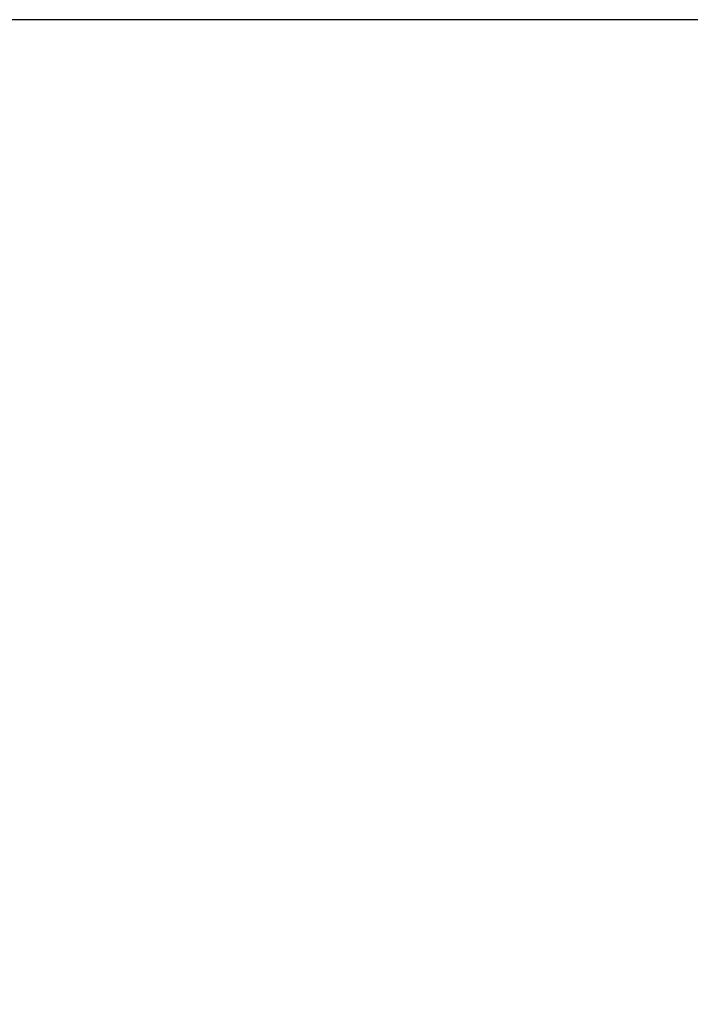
# Model space of a CAD drawing. Header units: millimetres. Extents: x 15 to 2005, y -26 to 622.
# Tile 225 of 256: x 86.69131 to 86.70024, y -11.50627 to -11.49316. Entities that reach past the tile are written whole.
import ezdxf

# ---------------------------------------------------------------- set-up
doc = ezdxf.new("R2010")
doc.units = ezdxf.units.MM

# ---------------------------------------------------------------- blocks, each defined once
blk = doc.blocks.new('SG')
at = {"color": 7, "linetype": 'Continuous'}
blk.add_open_spline([(86.639509, -11.493162), (86.640915, -11.493172), (86.642328, -11.493202), (86.643749, -11.493252), (86.645177, -11.493323), (86.646611, -11.493415), (86.648052, -11.493528), (86.649498, -11.493663), (86.650949, -11.493819), (86.652406, -11.493998), (86.653866, -11.494198), (86.655331, -11.494422), (86.656799, -11.494669), (86.65827, -11.494938), (86.659744, -11.495231), (86.66122, -11.495548), (86.662696, -11.495888), (86.664174, -11.496252), (86.665653, -11.49664), (86.667131, -11.497053), (86.668608, -11.49749), (86.670084, -11.497951), (86.671558, -11.498437), (86.673029, -11.498948), (86.674497, -11.499483), (86.675962, -11.500043), (86.677423, -11.500628), (86.678878, -11.501238), (86.680328, -11.501873), (86.681772, -11.502532), (86.683209, -11.503216), (86.684639, -11.503925), (86.686061, -11.504658), (86.687474, -11.505416), (86.688878, -11.506198), (86.690272, -11.507005), (86.691655, -11.507835), (86.693028, -11.508689), (86.694389, -11.509567), (86.695738, -11.510468), (86.697074, -11.511392), (86.698396, -11.512339), (86.699704, -11.513309), (86.700998, -11.514301), (86.702277, -11.515315), (86.70354, -11.51635), (86.704786, -11.517407), (86.706016, -11.518484), (86.707229, -11.519582), (86.708424, -11.5207), (86.7096, -11.521837), (86.710758, -11.522994), (86.711896, -11.524169), (86.713015, -11.525362), (86.714114, -11.526573), (86.715192, -11.527801), (86.716249, -11.529046), (86.717285, -11.530307), (86.7183, -11.531583), (86.719292, -11.532874), (86.720262, -11.53418), (86.72121, -11.535499), (86.722134, -11.536832), (86.723036, -11.538177), (86.723914, -11.539535), (86.724768, -11.540904), (86.725598, -11.542284), (86.726405, -11.543674), (86.727187, -11.545074), (86.727945, -11.546482), (86.728679, -11.5479), (86.729388, -11.549324), (86.730073, -11.550757), (86.730733, -11.552195), (86.731368, -11.55364), (86.731978, -11.55509), (86.732564, -11.556545), (86.733125, -11.558003), (86.733661, -11.559466), (86.734172, -11.560931), (86.73466, -11.562399), (86.735122, -11.563868), (86.73556, -11.565339), (86.735974, -11.56681), (86.736364, -11.568281), (86.73673, -11.569752), (86.737073, -11.571222), (86.737391, -11.57269), (86.737686, -11.574156), (86.737958, -11.57562), (86.738208, -11.57708), (86.738434, -11.578537), (86.738638, -11.57999), (86.73882, -11.581439), (86.738979, -11.582882), (86.739118, -11.584321), (86.739234, -11.585753), (86.73933, -11.587179), (86.739405, -11.588599), (86.73946, -11.590012), (86.739494, -11.591417)], degree=1, knots=[0, 0, 0.00905, 0.018152, 0.027304, 0.036507, 0.04576, 0.055062, 0.064412, 0.07381, 0.083256, 0.092749, 0.102287, 0.111871, 0.1215, 0.131172, 0.140887, 0.150645, 0.160443, 0.170283, 0.180161, 0.190079, 0.200034, 0.210025, 0.220052, 0.230114, 0.24021, 0.250338, 0.260497, 0.270686, 0.280905, 0.291152, 0.301425, 0.311724, 0.322047, 0.332394, 0.342762, 0.353151, 0.363558, 0.373984, 0.384427, 0.394885, 0.405356, 0.41584, 0.426336, 0.436841, 0.447355, 0.457875, 0.468401, 0.478932, 0.489465, 0.5, 0.510535, 0.521068, 0.531599, 0.542125, 0.552645, 0.563159, 0.573664, 0.58416, 0.594644, 0.605115, 0.615573, 0.626016, 0.636442, 0.646849, 0.657238, 0.667606, 0.677953, 0.688276, 0.698575, 0.708848, 0.719095, 0.729314, 0.739503, 0.749662, 0.75979, 0.769886, 0.779948, 0.789975, 0.799966, 0.809921, 0.819839, 0.829717, 0.839557, 0.849355, 0.859113, 0.868828, 0.8785, 0.888129, 0.897713, 0.907251, 0.916744, 0.92619, 0.935588, 0.944938, 0.95424, 0.963493, 0.972696, 0.981848, 0.99095, 1, 1], dxfattribs=at)

msp = doc.modelspace()

# ---------------------------------------------------------------- linework, layer by layer
at = {"color": 7, "linetype": 'Continuous'}
msp.add_line((80.996545, -11.493162), (167.966795, -11.493162), dxfattribs=at)
msp.add_arc((86.639509, -11.593162), 0.1, 1, 90, dxfattribs=at)

# ---------------------------------------------------------------- block references
msp.add_blockref('SG', (0, 0))

doc.saveas('drawing.dxf')
